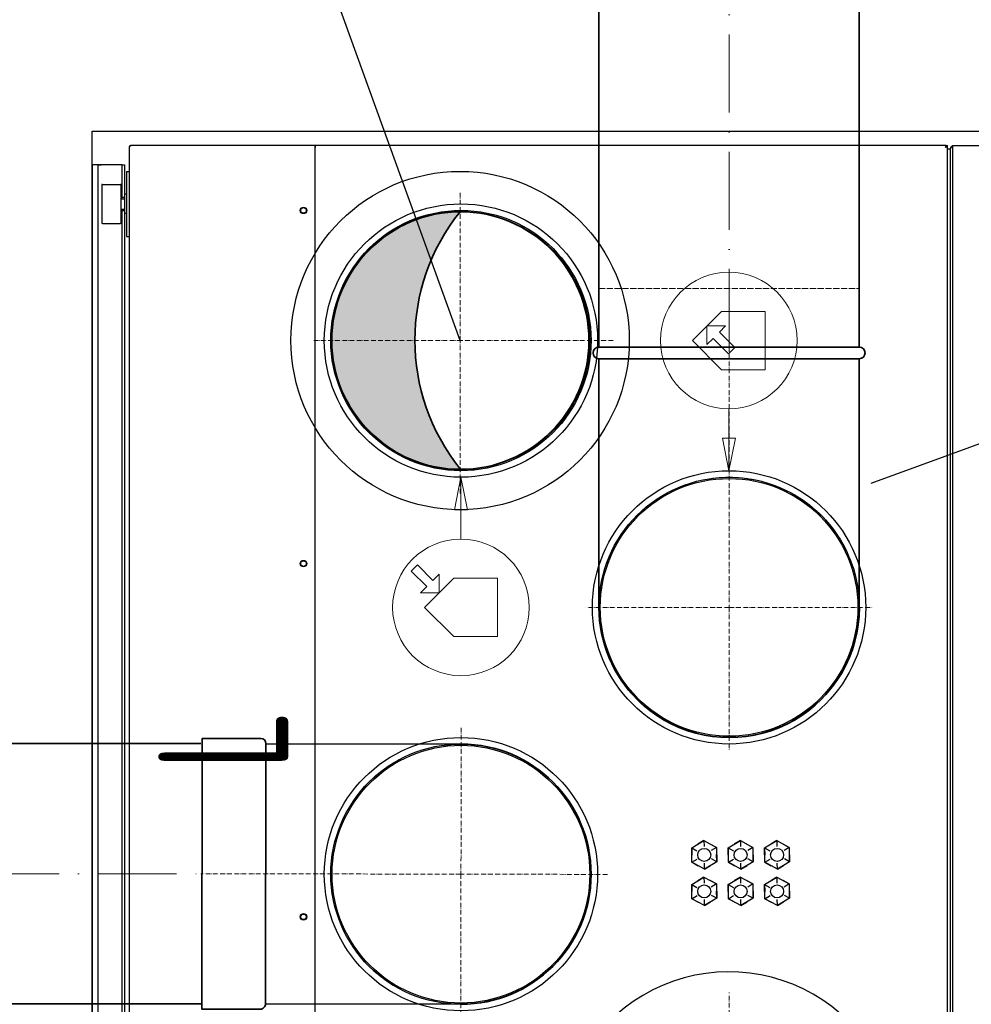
# Model space of a CAD drawing. Header units: millimetres. Extents: x 7400 to 85045, y 24168 to 123018.
# Tile 65 of 79: x 41522 to 42253, y 101376 to 102133. Entities that reach past the tile are written whole.
import ezdxf
from ezdxf.enums import TextEntityAlignment as Align

# ---------------------------------------------------------------- set-up
doc = ezdxf.new("R2010")
doc.units = ezdxf.units.MM
for name, pattern in [('ACAD_ISO02W100', [15, 12, -3]), ('ACAD_ISO10W100', [18, 12, -3, 0, -3]), ('phl_thick', [0])]:
    doc.linetypes.add(name, pattern=pattern)
for name, color, linetype, lineweight in [('VZT_01 SUP (PŘÍVOD) - OBRYS', 5, 'Continuous', 35), ('VZT_02 SUP (PŘÍVOD) - OSA', 5, 'ACAD_ISO10W100', 5), ('VZT_04 SUP (PŘÍVOD) - SKRYTÉ', 5, 'ACAD_ISO02W100', 5), ('VZT_05 ETA (ODVOD) - OBRYS', 6, 'Continuous', 35), ('VZT_06 ETA (ODVOD) - OSA', 6, 'ACAD_ISO10W100', 5), ('VZT_08 ETA (ODVOD) - SKRYTÉ', 6, 'ACAD_ISO02W100', 5), ('VZT_09 ODA (SÁNÍ) - OBRYS', 3, 'Continuous', 35), ('VZT_14 EHA (VÝFUK) - OSA', 14, 'ACAD_ISO10W100', 5), ('VZT_21 ZAŘÍZENÍ - OBRYS', 1, 'Continuous', 30), ('VZT_22 ZAŘÍZENÍ - DETAIL', 8, 'Continuous', 5), ('VZT_60_KOTY - DIMENZE', 7, 'Continuous', 5)]:
    doc.layers.add(name, color=color, linetype=linetype, lineweight=lineweight)
doc.layers.add('VZT_07 ETA (ODVOD) - NETISK', color=8, linetype='ACAD_ISO02W100', lineweight=5, plot=False)
doc.layers.add('VZT_IZOLACE - TEPELNÁ', color=6, linetype='IZOLACE TEPELNA')
doc.styles.add('EVORA_125', font='isocp.shx', dxfattribs={"width": 0.6, "height": 125})
doc.styles.add('JS', font='isocp.shx', dxfattribs={"width": 0.6, "height": 125})
doc.styles.get("Standard").update_dxf_attribs({"font": 'arial.ttf'})
doc.linetypes.add('IZOLACE TEPELNA', pattern='A,12.7,-1.5,["T",Standard,S=2.54,R=0,X=0,Y=-1.27],-3', length=17.2)

msp = doc.modelspace()

# ---------------------------------------------------------------- hatches: boundary and pattern name
at = {"layer": 'VZT_09 ODA (SÁNÍ) - OBRYS'}
h = msp.add_hatch(color=256, dxfattribs=at)
h.dxf.hatch_style = 1
edge = h.paths.add_edge_path()
edge.add_arc((41985.85783091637, 101886.7505003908), 160.2816706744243, 180.1439387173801, 218.4429148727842, ccw=False)
edge.add_line((41825.57666602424, 101886.3478404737), (41761.32073948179, 101886.0978404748))
edge.add_arc((41860.32073948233, 101886.0978404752), 99.00000000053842, 180.0000000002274, 269.9999999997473)
edge = h.paths.add_edge_path()
edge.add_line((41761.32073948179, 101886.0978404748), (41825.57666602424, 101886.3478404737))
edge.add_arc((41983.16670763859, 101886.3887173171), 157.5900469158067, 141.2174460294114, 180.0148617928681, ccw=False)
edge.add_arc((41860.32073948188, 101886.0978404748), 99.00000000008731, 89.99999999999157, 179.9999999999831)

# ---------------------------------------------------------------- linework, layer by layer
for p, q in [((41577.46563096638, 100877.636757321), (41577.46563096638, 102046.9064241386)), ((41577.46563096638, 102046.9064241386), (44481.78686478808, 102046.9064241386))]:
    msp.add_line(p, q)
at = {"layer": 'VZT_01 SUP (PŘÍVOD) - OBRYS'}
for points in [[(41660.96592956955, 101576.4434430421), (41131.79779915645, 101576.4434430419)], [(41711.12445406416, 101576.3569176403), (41861.13843224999, 101576.0976911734)], [(41660.96592956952, 101376.4434430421), (41131.79779915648, 101376.4434430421)], [(41710.79145555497, 101376.3571944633), (41860.79282968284, 101376.0979897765)]]:
    msp.add_lwpolyline(points, dxfattribs=at)
msp.add_lwpolyline([(41710.79305915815, 101376.3603878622), (41711.13865620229, 101576.3568930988, 0.4142135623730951), (41707.14557422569, 101580.3637991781), (41662.14564141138, 101580.4415597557), (41661.78622026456, 101372.4450664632), (41706.78615307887, 101372.3673058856, 0.414213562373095)], format="xyb", close=True, dxfattribs=at)
msp.add_arc((41860.96563096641, 101476.0978404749), 100.0000000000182, 269.9009921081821, 89.90099210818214, dxfattribs=at)
at = {"layer": 'VZT_02 SUP (PŘÍVOD) - OSA', "ltscale": 0.3}
for points in [[(41861.16003241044, 101588.5976725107), (41860.96563096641, 101476.0978404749)], [(41860.96563096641, 101476.0978404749), (41660.96592956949, 101476.4434430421)], [(41860.96563096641, 101476.0978404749), (41860.77122952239, 101363.5980084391)], [(41973.46546300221, 101475.9034390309), (41860.96563096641, 101476.0978404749)]]:
    msp.add_lwpolyline(points, dxfattribs=at)
at = {"layer": 'VZT_02 SUP (PŘÍVOD) - OSA', "ltscale": 5}
msp.add_lwpolyline([(41131.79779915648, 101476.4434430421), (41660.96592956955, 101476.4434430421)], dxfattribs=at)
at = {"layer": 'VZT_04 SUP (PŘÍVOD) - SKRYTÉ', "ltscale": 2}
msp.add_arc((41860.96563096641, 101476.0978404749), 100.0000000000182, 89.90099210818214, 269.9009921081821, dxfattribs=at)
at = {"layer": 'VZT_05 ETA (ODVOD) - OBRYS'}
for points in [[(41966.96563096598, 102509.6504530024), (41966.96563096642, 101881.0978404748)], [(42166.96563096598, 102509.6504530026), (42166.9656309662, 101881.0978404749)], [(41966.97275633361, 101881.0978404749), (42166.95850559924, 101881.0978404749)], [(41966.9727563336, 101872.0978404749), (42166.95850559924, 101872.0978404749)], [(41966.9727563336, 101872.0978404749), (41966.9727563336, 101681.0978404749)], [(42166.95850559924, 101872.0978404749), (42166.95850559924, 101681.0978404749)]]:
    msp.add_lwpolyline(points, dxfattribs=at)
at = {"layer": 'VZT_05 ETA (ODVOD) - OBRYS', "color": 85}
msp.add_arc((41983.28288826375, 101886.3478404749), 157.7062222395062, 141.2323078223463, 218.7676921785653, dxfattribs=at)
at = {"layer": 'VZT_05 ETA (ODVOD) - OBRYS'}
for centre, radius, start, end in [((41966.97275633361, 101876.5978404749), 4.5, 90, 270), ((42166.95850559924, 101876.5978404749), 4.5, 270, 90), ((42067.13188953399, 101681.0978404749), 99.99999999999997, 179.9999999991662, 359.9999999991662)]:
    msp.add_arc(centre, radius, start, end, dxfattribs=at)
at = {"layer": 'VZT_06 ETA (ODVOD) - OSA', "color": 85, "ltscale": 0.3}
for p, q in [((41860.3207394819, 101886.0978404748), (41860.3207394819, 101999.946153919)), ((41747.83823755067, 101886.0978404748), (41860.3207394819, 101886.0978404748)), ((41977.89886008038, 101886.0978404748), (41860.3207394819, 101886.0978404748)), ((41860.32078457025, 101768.5979729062), (41860.3207394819, 101886.0978404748))]:
    msp.add_line(p, q, dxfattribs=at)
at = {"layer": 'VZT_06 ETA (ODVOD) - OSA', "ltscale": 5}
msp.add_lwpolyline([(42066.96563096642, 101881.0978404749), (42066.96563096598, 102509.6504530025)], dxfattribs=at)
at = {"layer": 'VZT_06 ETA (ODVOD) - OSA', "ltscale": 0.3}
for points in [[(42066.96563096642, 101881.0978404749), (42066.96563096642, 101681.0978404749)], [(42066.96563096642, 101681.0978404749), (41956.96563096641, 101681.0978404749)], [(42066.96563096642, 101681.0978404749), (42066.96563096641, 101571.0978404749)], [(42066.96563096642, 101681.0978404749), (42176.96563096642, 101681.0978404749)]]:
    msp.add_lwpolyline(points, dxfattribs=at)
at = {"layer": 'VZT_07 ETA (ODVOD) - NETISK', "ltscale": 0.4}
msp.add_lwpolyline([(41966.97275633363, 101881.0978404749), (41966.97275633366, 101926.0978404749), (42166.9585055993, 101926.0978404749), (42166.95850559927, 101881.0978404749)], dxfattribs=at)
at = {"layer": 'VZT_08 ETA (ODVOD) - SKRYTÉ', "ltscale": 2}
msp.add_arc((42067.13188953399, 101681.0978404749), 99.99999999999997, 359.9999999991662, 179.9999999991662, dxfattribs=at)
at = {"layer": 'VZT_09 ODA (SÁNÍ) - OBRYS'}
msp.add_circle((41860.3207394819, 101886.0978404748), 99.00000000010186, dxfattribs=at)
at = {"layer": 'VZT_14 EHA (VÝFUK) - OSA', "ltscale": 0.3}
msp.add_lwpolyline([(42066.9656309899, 101071.0978404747), (42066.9656309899, 101385.0978404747)], dxfattribs=at)
at = {"layer": 'VZT_21 ZAŘÍZENÍ - OBRYS'}
for p, q in [((41748.96563096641, 102036.0978404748), (41607.66563096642, 102036.0978404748)), ((41748.96563096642, 101121.8978404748), (41748.96563096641, 102036.0978404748)), ((41749.16563096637, 102034.3978404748), (41749.16563096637, 102036.0978404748)), ((42233.86563096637, 102036.0978404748), (41749.16563096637, 102036.0978404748)), ((42233.86563096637, 102035.5509122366), (42233.86563096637, 102036.0978404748)), ((42233.96563096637, 102036.0978404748), (42234.86563096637, 102036.0978404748)), ((42234.86563096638, 101121.8978404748), (42234.86563096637, 102036.0978404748)), ((42237.66563096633, 102035.0978404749), (42238.30883827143, 102035.0978404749)), ((42237.66563096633, 102035.0978404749), (42237.66563096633, 102034.660657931)), ((42238.56563096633, 102035.1978404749), (42238.46563096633, 102035.1978404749)), ((42238.56563096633, 102036.0978404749), (42238.56563096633, 101121.8978404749)), ((41605.96563096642, 102034.3978404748), (41605.96563096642, 101123.5978404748)), ((41748.96563096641, 102034.3978404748), (41749.16563096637, 102034.3978404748)), ((42236.96563096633, 102033.0978404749), (42234.86563096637, 102033.0978404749)), ((42236.96563096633, 102033.6978404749), (42236.96563096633, 101124.8978404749)), ((41599.66563096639, 102021.0978404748), (41577.46563096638, 102021.0978404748)), ((41577.46563096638, 102021.0978404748), (41577.46563096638, 101136.8978404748)), ((41581.96563096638, 102021.0978404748), (41581.96563096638, 101136.8978404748)), ((41582.46563096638, 102021.0978404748), (41584.46563096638, 102021.0978404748)), ((41585.26563096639, 102021.0978404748), (41584.46563096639, 102021.0978404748)), ((41600.46563096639, 102021.0978404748), (41599.66563096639, 102021.0978404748)), ((41600.46563096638, 102021.0978404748), (41600.46563096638, 101996.0978404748)), ((41600.46563096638, 102021.0978404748), (41602.46563096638, 102021.0978404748)), ((41602.46563096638, 102021.0978404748), (41602.46563096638, 101998.5978404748)), ((41603.96563096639, 102016.0978404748), (41605.96563096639, 102016.0978404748)), ((41603.96563096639, 102016.0978404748), (41603.96563096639, 101966.0978404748)), ((41584.96563096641, 102005.5978404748), (41584.96563096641, 101976.5978404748)), ((41585.46563096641, 102006.0978404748), (41599.46563096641, 102006.0978404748)), ((41599.96563096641, 101976.5978404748), (41599.96563096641, 102005.5978404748)), ((41602.46563096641, 101998.5978404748), (41602.46563096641, 101983.5978404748)), ((41603.96563096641, 101998.5978404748), (41602.46563096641, 101998.5978404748)), ((41599.96563096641, 101995.0978404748), (41602.46563096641, 101995.0978404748)), ((41602.46563096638, 101996.0978404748), (41600.46563096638, 101996.0978404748)), ((41600.46563096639, 101995.0978404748), (41600.46563096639, 101996.0978404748)), ((41599.96563096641, 101987.0978404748), (41602.46563096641, 101987.0978404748)), ((41600.46563096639, 101986.0978404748), (41600.46563096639, 101987.0978404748)), ((41600.46563096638, 101986.0978404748), (41602.46563096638, 101986.0978404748)), ((41600.46563096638, 101986.0978404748), (41600.46563096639, 101171.8978404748)), ((41603.96563096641, 101983.5978404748), (41602.46563096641, 101983.5978404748)), ((41602.46563096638, 101983.5978404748), (41602.46563096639, 101174.3978404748)), ((41585.46563096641, 101976.0978404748), (41599.46563096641, 101976.0978404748)), ((41603.96563096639, 101966.0978404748), (41605.96563096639, 101966.0978404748)), ((41851.02832750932, 101787.5978404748), (41870.90293442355, 101787.5978404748)), ((41851.02832750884, 101787.5978404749), (41870.90293442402, 101787.5978404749)), ((42038.26488400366, 101496.2043450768), (42047.66082527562, 101501.8655835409)), ((42047.64508363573, 101501.8652782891), (42042.95701508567, 101499.0314458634)), ((42047.6530424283, 101501.8608942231), (42047.64508363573, 101501.8652782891)), ((42047.66082527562, 101501.8655835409), (42047.74705925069, 101497.2475864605)), ((42047.66082527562, 101501.8655835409), (42057.26157223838, 101496.559078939)), ((42057.25343706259, 101496.5725589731), (42052.45523191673, 101499.2156292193)), ((42066.26488400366, 101496.2043450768), (42075.66082527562, 101501.8655835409)), ((42075.64508363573, 101501.8652782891), (42070.95701508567, 101499.0314458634)), ((42075.6530424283, 101501.8608942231), (42075.64508363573, 101501.8652782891)), ((42075.66082527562, 101501.8655835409), (42075.74705925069, 101497.2475864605)), ((42075.66082527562, 101501.8655835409), (42085.26157223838, 101496.559078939)), ((42085.25343706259, 101496.5725589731), (42080.45523191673, 101499.2156292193)), ((42094.26488400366, 101496.2043450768), (42103.66082527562, 101501.8655835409)), ((42103.64508363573, 101501.8652782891), (42098.95701508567, 101499.0314458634)), ((42103.6530424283, 101501.8608942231), (42103.64508363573, 101501.8652782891)), ((42103.66082527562, 101501.8655835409), (42103.74705925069, 101497.2475864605)), ((42103.66082527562, 101501.8655835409), (42113.26157223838, 101496.559078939)), ((42113.2534370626, 101496.5725589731), (42108.45523191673, 101499.2156292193)), ((42038.26505364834, 101496.1952602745), (42038.25727753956, 101496.1905597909)), ((42038.25727753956, 101496.1905597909), (42038.36741413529, 101490.713657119)), ((42038.46968969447, 101485.2366020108), (42038.26488400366, 101496.2043450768)), ((42038.26488400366, 101496.2043450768), (42042.30730377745, 101493.9700273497)), ((42057.26157223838, 101496.559078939), (42053.30538643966, 101494.1753995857)), ((42057.25361974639, 101496.5634744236), (42057.25343706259, 101496.5725589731)), ((42057.26157223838, 101496.559078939), (42057.46637792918, 101485.591335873)), ((42057.4739843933, 101485.6051211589), (42057.36384779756, 101491.0820238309)), ((42066.26505364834, 101496.1952602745), (42066.25727753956, 101496.1905597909)), ((42066.25727753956, 101496.1905597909), (42066.36741413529, 101490.713657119)), ((42066.46968969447, 101485.2366020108), (42066.26488400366, 101496.2043450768)), ((42066.26488400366, 101496.2043450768), (42070.30730377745, 101493.9700273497)), ((42085.26157223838, 101496.559078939), (42081.30538643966, 101494.1753995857)), ((42085.25361974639, 101496.5634744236), (42085.25343706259, 101496.5725589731)), ((42085.26157223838, 101496.559078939), (42085.46637792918, 101485.591335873)), ((42085.4739843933, 101485.6051211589), (42085.36384779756, 101491.0820238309)), ((42094.26505364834, 101496.1952602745), (42094.25727753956, 101496.1905597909)), ((42094.25727753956, 101496.1905597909), (42094.36741413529, 101490.713657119)), ((42094.46968969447, 101485.2366020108), (42094.26488400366, 101496.2043450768)), ((42094.26488400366, 101496.2043450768), (42098.30730377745, 101493.9700273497)), ((42113.26157223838, 101496.559078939), (42109.30538643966, 101494.1753995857)), ((42113.25361974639, 101496.5634744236), (42113.2534370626, 101496.5725589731)), ((42113.26157223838, 101496.559078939), (42113.46637792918, 101485.591335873)), ((42113.4739843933, 101485.6051211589), (42113.36384779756, 101491.0820238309)), ((42038.46968969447, 101485.2366020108), (42042.42587549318, 101487.6202813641)), ((42048.07043665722, 101479.9300974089), (42038.46968969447, 101485.2366020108)), ((42038.47764218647, 101485.2322065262), (42038.47782487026, 101485.2231219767)), ((42038.47782487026, 101485.2231219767), (42043.27603001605, 101482.5800517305)), ((42048.07043665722, 101479.9300974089), (42047.98420268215, 101484.5480944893)), ((42057.46637792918, 101485.591335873), (42048.07043665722, 101479.9300974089)), ((42048.08617829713, 101479.9304026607), (42052.77424684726, 101482.7642350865)), ((42057.46637792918, 101485.591335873), (42053.42395815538, 101487.8256536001)), ((42057.46620828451, 101485.6004206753), (42057.4739843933, 101485.6051211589)), ((42066.46968969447, 101485.2366020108), (42070.42587549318, 101487.6202813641)), ((42076.07043665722, 101479.9300974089), (42066.46968969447, 101485.2366020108)), ((42066.47764218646, 101485.2322065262), (42066.47782487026, 101485.2231219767)), ((42066.47782487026, 101485.2231219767), (42071.27603001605, 101482.5800517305)), ((42076.07043665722, 101479.9300974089), (42075.98420268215, 101484.5480944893)), ((42085.46637792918, 101485.591335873), (42076.07043665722, 101479.9300974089)), ((42076.08617829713, 101479.9304026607), (42080.77424684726, 101482.7642350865)), ((42085.46637792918, 101485.591335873), (42081.42395815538, 101487.8256536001)), ((42085.46620828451, 101485.6004206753), (42085.4739843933, 101485.6051211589)), ((42094.46968969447, 101485.2366020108), (42098.42587549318, 101487.6202813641)), ((42104.07043665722, 101479.9300974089), (42094.46968969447, 101485.2366020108)), ((42094.47764218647, 101485.2322065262), (42094.47782487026, 101485.2231219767)), ((42094.47782487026, 101485.2231219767), (42099.27603001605, 101482.5800517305)), ((42104.07043665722, 101479.9300974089), (42103.98420268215, 101484.5480944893)), ((42113.46637792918, 101485.591335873), (42104.07043665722, 101479.9300974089)), ((42104.08617829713, 101479.9304026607), (42108.77424684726, 101482.7642350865)), ((42113.46637792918, 101485.591335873), (42109.42395815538, 101487.8256536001)), ((42113.46620828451, 101485.6004206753), (42113.4739843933, 101485.6051211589)), ((42048.07821950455, 101479.9347867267), (42048.08617829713, 101479.9304026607)), ((42076.07821950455, 101479.9347867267), (42076.08617829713, 101479.9304026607)), ((42104.07821950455, 101479.9347867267), (42104.08617829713, 101479.9304026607)), ((42038.26505364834, 101468.1952602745), (42038.25727753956, 101468.1905597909)), ((42038.25727753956, 101468.1905597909), (42038.36741413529, 101462.713657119)), ((42038.26488400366, 101468.2043450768), (42047.66082527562, 101473.8655835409)), ((42038.46968969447, 101457.2366020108), (42038.26488400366, 101468.2043450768)), ((42038.26488400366, 101468.2043450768), (42042.30730377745, 101465.9700273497)), ((42047.64508363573, 101473.8652782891), (42042.95701508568, 101471.0314458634)), ((42047.6530424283, 101473.8608942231), (42047.64508363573, 101473.8652782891)), ((42047.66082527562, 101473.8655835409), (42047.74705925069, 101469.2475864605)), ((42047.66082527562, 101473.8655835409), (42057.26157223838, 101468.559078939)), ((42057.2534370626, 101468.5725589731), (42052.45523191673, 101471.2156292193)), ((42057.26157223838, 101468.559078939), (42053.30538643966, 101466.1753995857)), ((42057.25361974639, 101468.5634744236), (42057.2534370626, 101468.5725589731)), ((42057.26157223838, 101468.559078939), (42057.46637792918, 101457.591335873)), ((42066.26505364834, 101468.1952602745), (42066.25727753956, 101468.1905597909)), ((42066.25727753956, 101468.1905597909), (42066.36741413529, 101462.713657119)), ((42066.26488400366, 101468.2043450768), (42075.66082527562, 101473.8655835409)), ((42066.46968969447, 101457.2366020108), (42066.26488400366, 101468.2043450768)), ((42066.26488400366, 101468.2043450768), (42070.30730377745, 101465.9700273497)), ((42075.64508363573, 101473.8652782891), (42070.95701508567, 101471.0314458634)), ((42075.6530424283, 101473.8608942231), (42075.64508363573, 101473.8652782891)), ((42075.66082527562, 101473.8655835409), (42075.74705925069, 101469.2475864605)), ((42075.66082527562, 101473.8655835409), (42085.26157223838, 101468.559078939)), ((42085.2534370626, 101468.5725589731), (42080.45523191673, 101471.2156292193)), ((42085.26157223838, 101468.559078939), (42081.30538643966, 101466.1753995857)), ((42085.25361974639, 101468.5634744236), (42085.2534370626, 101468.5725589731)), ((42085.26157223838, 101468.559078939), (42085.46637792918, 101457.591335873)), ((42094.26505364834, 101468.1952602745), (42094.25727753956, 101468.1905597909)), ((42094.25727753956, 101468.1905597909), (42094.36741413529, 101462.713657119)), ((42094.26488400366, 101468.2043450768), (42103.66082527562, 101473.8655835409)), ((42094.46968969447, 101457.2366020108), (42094.26488400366, 101468.2043450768)), ((42094.26488400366, 101468.2043450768), (42098.30730377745, 101465.9700273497)), ((42103.64508363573, 101473.8652782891), (42098.95701508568, 101471.0314458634)), ((42103.65304242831, 101473.8608942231), (42103.64508363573, 101473.8652782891)), ((42103.66082527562, 101473.8655835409), (42103.74705925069, 101469.2475864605)), ((42103.66082527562, 101473.8655835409), (42113.26157223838, 101468.559078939)), ((42113.2534370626, 101468.5725589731), (42108.45523191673, 101471.2156292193)), ((42113.26157223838, 101468.559078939), (42109.30538643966, 101466.1753995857)), ((42113.25361974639, 101468.5634744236), (42113.2534370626, 101468.5725589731)), ((42113.26157223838, 101468.559078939), (42113.46637792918, 101457.591335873)), ((42057.4739843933, 101457.6051211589), (42057.36384779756, 101463.0820238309)), ((42085.4739843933, 101457.6051211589), (42085.36384779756, 101463.0820238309)), ((42113.4739843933, 101457.6051211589), (42113.36384779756, 101463.0820238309)), ((42038.46968969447, 101457.2366020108), (42042.42587549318, 101459.6202813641)), ((42048.07043665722, 101451.9300974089), (42038.46968969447, 101457.2366020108)), ((42038.47764218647, 101457.2322065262), (42038.47782487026, 101457.2231219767)), ((42038.47782487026, 101457.2231219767), (42043.27603001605, 101454.5800517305)), ((42048.07043665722, 101451.9300974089), (42047.98420268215, 101456.5480944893)), ((42057.46637792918, 101457.591335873), (42048.07043665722, 101451.9300974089)), ((42048.08617829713, 101451.9304026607), (42052.77424684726, 101454.7642350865)), ((42057.46637792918, 101457.591335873), (42053.42395815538, 101459.8256536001)), ((42057.46620828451, 101457.6004206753), (42057.4739843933, 101457.6051211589)), ((42066.46968969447, 101457.2366020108), (42070.42587549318, 101459.6202813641)), ((42076.07043665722, 101451.9300974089), (42066.46968969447, 101457.2366020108)), ((42066.47764218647, 101457.2322065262), (42066.47782487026, 101457.2231219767)), ((42066.47782487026, 101457.2231219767), (42071.27603001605, 101454.5800517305)), ((42076.07043665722, 101451.9300974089), (42075.98420268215, 101456.5480944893)), ((42085.46637792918, 101457.591335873), (42076.07043665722, 101451.9300974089)), ((42076.08617829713, 101451.9304026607), (42080.77424684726, 101454.7642350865)), ((42085.46637792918, 101457.591335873), (42081.42395815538, 101459.8256536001)), ((42085.46620828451, 101457.6004206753), (42085.4739843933, 101457.6051211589)), ((42094.46968969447, 101457.2366020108), (42098.42587549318, 101459.6202813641)), ((42104.07043665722, 101451.9300974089), (42094.46968969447, 101457.2366020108)), ((42094.47764218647, 101457.2322065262), (42094.47782487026, 101457.2231219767)), ((42094.47782487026, 101457.2231219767), (42099.27603001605, 101454.5800517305)), ((42104.07043665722, 101451.9300974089), (42103.98420268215, 101456.5480944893)), ((42113.46637792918, 101457.591335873), (42104.07043665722, 101451.9300974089)), ((42104.08617829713, 101451.9304026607), (42108.77424684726, 101454.7642350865)), ((42113.46637792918, 101457.591335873), (42109.42395815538, 101459.8256536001)), ((42113.46620828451, 101457.6004206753), (42113.4739843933, 101457.6051211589)), ((42048.07821950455, 101451.9347867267), (42048.08617829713, 101451.9304026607)), ((42076.07821950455, 101451.9347867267), (42076.08617829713, 101451.9304026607)), ((42104.07821950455, 101451.9347867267), (42104.08617829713, 101451.9304026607))]:
    msp.add_line(p, q, dxfattribs=at)
msp.add_lwpolyline([(42238.56563096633, 102036.0978404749), (42325.96563096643, 102036.0978404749), (42325.96563096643, 101121.8978404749), (42238.56563096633, 101121.8978404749)], dxfattribs=at)
for centre, radius in [((41860.96563096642, 101886.0978404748), 105), ((41739.96563096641, 101986.0978404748), 2.500000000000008), ((41739.96563096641, 101986.0978404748), 2.15), ((41860.96563096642, 101886.0978404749), 99.99999999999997), ((41860.96563096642, 101886.0978404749), 98.99999999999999), ((42066.96563096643, 101681.0978404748), 105), ((42066.96563096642, 101681.0978404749), 100), ((42066.96563096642, 101681.0978404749), 99.00000000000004), ((41739.9656309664, 101714.6978404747), 2.500000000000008), ((41739.96563096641, 101714.6978404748), 2.15), ((41860.96563096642, 101476.0978404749), 105), ((41860.96563096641, 101476.0978404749), 100.0000000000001), ((41860.96563096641, 101476.0978404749), 99.00000000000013), ((42047.86563096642, 101490.8978404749), 5.000000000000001), ((42075.86563096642, 101490.8978404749), 5.000000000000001), ((42103.86563096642, 101490.8978404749), 5.000000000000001), ((42047.86563096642, 101462.8978404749), 5.000000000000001), ((42075.86563096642, 101462.8978404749), 5.000000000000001), ((42103.86563096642, 101462.8978404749), 5.000000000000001), ((41739.96563096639, 101443.2978404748), 2.500000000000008), ((41739.96563096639, 101443.2978404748), 2.15)]:
    msp.add_circle(centre, radius, dxfattribs=at)
for centre, start, end in [((41585.46563096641, 102005.5978404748), 90, 180), ((41599.46563096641, 102005.5978404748), 0, 90), ((41585.46563096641, 101976.5978404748), 180, 270), ((41599.46563096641, 101976.5978404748), 270, 0)]:
    msp.add_arc(centre, 0.5000000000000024, start, end, dxfattribs=at)
for points, knots in [([(41607.66563096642, 102036.0978404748), (41606.99531535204, 102035.6711043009), (41606.34545831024, 102035.2443681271), (41606.09192302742, 102034.8176319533), (41606.00878660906, 102034.6777014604), (41605.96563096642, 102034.5377709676), (41605.96563096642, 102034.3978404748)], [-1, -1, -1, -1, -0.2469361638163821, -0.2469361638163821, -0.2469361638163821, 0, 0, 0, 0]), ([(41607.0778271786, 102035.9929852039), (41606.63658148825, 102035.8303881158), (41606.26978715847, 102035.4761519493), (41606.0919230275, 102035.0408360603), (41606.00878660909, 102034.8373627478), (41605.96563096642, 102034.617642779), (41605.96563096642, 102034.3978404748)], [-0.775237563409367, -0.775237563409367, -0.775237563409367, -0.775237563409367, -0.2469361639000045, -0.2469361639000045, -0.2469361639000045, 0, 0, 0, 0]), ([(42233.16563096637, 102034.3978404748), (42233.54648638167, 102034.9130681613), (42233.90339036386, 102035.4282958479), (42233.95751214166, 102035.9435235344), (42233.96291551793, 102035.9949625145), (42233.96563096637, 102036.0464014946), (42233.96563096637, 102036.0978404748)], [0, 0, 0, 0, 0.9092253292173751, 0.9092253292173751, 0.9092253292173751, 1, 1, 1, 1]), ([(42234.86563096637, 102036.0978404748), (42234.86563096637, 102035.671104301), (42234.42914478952, 102035.2443681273), (42233.80862655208, 102034.8176319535), (42233.60515323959, 102034.6777014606), (42233.38543327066, 102034.5377709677), (42233.16563096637, 102034.3978404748)], [-1, -1, -1, -1, -0.2469361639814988, -0.2469361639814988, -0.2469361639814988, 0, 0, 0, 0]), ([(42233.70829726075, 102035.9929852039), (42233.58502693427, 102035.8303881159), (42233.46175660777, 102035.4761519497), (42233.3384862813, 102035.040836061), (42233.28086784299, 102034.8373627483), (42233.22324940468, 102034.6176427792), (42233.16563096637, 102034.3978404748)], [-0.7752375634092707, -0.7752375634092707, -0.7752375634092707, -0.7752375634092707, -0.2469361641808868, -0.2469361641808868, -0.2469361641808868, 0, 0, 0, 0]), ([(42238.46563096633, 102035.1978404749), (42237.85537632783, 102034.8093403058), (42237.26613912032, 102034.4208401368), (42237.05671959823, 102034.0323399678), (42236.99661604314, 102033.9208401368), (42236.96563096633, 102033.8093403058), (42236.96563096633, 102033.6978404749)], [-1, -1, -1, -1, -0.2229996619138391, -0.2229996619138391, -0.2229996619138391, 0, 0, 0, 0]), ([(42237.66599660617, 102034.9663207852), (42237.38862286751, 102034.7899472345), (42237.16961705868, 102034.5216001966), (42237.05671959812, 102034.2125916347), (42236.99661604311, 102034.0480838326), (42236.96563096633, 102033.8729839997), (42236.96563096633, 102033.6978404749)], [-0.6418783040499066, -0.6418783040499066, -0.6418783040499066, -0.6418783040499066, -0.2229996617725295, -0.2229996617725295, -0.2229996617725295, 0, 0, 0, 0])]:
    msp.add_open_spline(points, degree=3, knots=knots, dxfattribs=at)
for points in [[(41607.66563096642, 102036.0978404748), (41607.4655658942, 102036.0978404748), (41607.26555232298, 102036.0621610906), (41607.0778271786, 102035.9929852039)], [(42233.16563096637, 102034.3978404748), (42233.3287267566, 102034.6906293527), (42233.49182254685, 102034.9692628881), (42233.65491833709, 102035.1070564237)], [(42233.86563096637, 102036.0978404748), (42233.81318639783, 102036.0978404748), (42233.7607418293, 102036.0621610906), (42233.70829726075, 102035.9929852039)], [(42238.46563096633, 102035.1978404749), (42238.28202695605, 102035.1978404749), (42238.0985068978, 102035.1636377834), (42237.92712062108, 102035.0978156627)]]:
    msp.add_open_spline(points, degree=3, dxfattribs=at)
at = {"layer": 'VZT_22 ZAŘÍZENÍ - DETAIL'}
for p, q in [((42066.7968302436, 101786.0978358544), (42066.79679375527, 101833.7132071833)), ((42061.79682485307, 101811.0977069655), (42071.79682485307, 101811.0977091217)), ((42066.79683024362, 101786.0977080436), (42061.79682485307, 101811.0977069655)), ((42066.79682485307, 101811.0977080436), (42066.79683024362, 101786.0977080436)), ((42071.79682485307, 101811.0977091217), (42066.79683024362, 101786.0977080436)), ((41855.96558857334, 101756.0979718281), (41860.9655831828, 101781.0979729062)), ((41860.96558857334, 101756.0979729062), (41860.9655831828, 101781.0979729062)), ((41860.9655831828, 101781.0979729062), (41865.96558857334, 101756.0979739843)), ((41860.96558318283, 101781.0978450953), (41860.96561967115, 101733.4824737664)), ((41865.96558857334, 101756.0979739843), (41855.96558857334, 101756.0979718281))]:
    msp.add_line(p, q, dxfattribs=at)
for points in [[(42061.19678245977, 101908.4978404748), (42094.79678245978, 101908.4978404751), (42094.79678246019, 101863.6978404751), (42061.19678246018, 101863.6978404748), (42038.79678246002, 101886.0978404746), (42047.62090367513, 101894.9219616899)], [(42071.37969152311, 101880.6666889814), (42066.62793395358, 101875.9149314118), (42054.74854002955, 101887.7943253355), (42049.99678246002, 101883.0425677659), (42049.99678245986, 101897.2978404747), (42064.25205516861, 101897.2978404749), (42059.50029759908, 101892.5460829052)], [(41827.53447947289, 101713.6807495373), (41822.78272190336, 101708.9289919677), (41834.66211582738, 101697.0495980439), (41829.91035825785, 101692.2978404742), (41844.16563096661, 101692.2978404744), (41844.16563096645, 101706.5531131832), (41839.41387339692, 101701.8013556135)], [(41855.36563096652, 101703.4978404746), (41888.96563096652, 101703.4978404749), (41888.96563096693, 101658.6978404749), (41855.36563096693, 101658.6978404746), (41832.96563096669, 101681.0978404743), (41841.78975218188, 101689.9219616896)]]:
    msp.add_lwpolyline(points, close=True, dxfattribs=at)
for points in [[(42071.79683464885, 101811.0977059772), (42066.79680402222, 101786.0977047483), (42061.79682254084, 101811.0977061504), (42071.79683464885, 101811.0977059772)], [(41855.96557877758, 101756.0979749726), (41860.96560940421, 101781.0979762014), (41865.96559088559, 101756.0979747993), (41855.96557877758, 101756.0979749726)]]:
    msp.add_lwpolyline(points, dxfattribs=at)
for centre in [(42066.79678246, 101886.0978404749), (41860.96563096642, 101681.0978404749)]:
    msp.add_circle(centre, 52.49999910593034, dxfattribs=at)
for points in [[(42071.79683464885, 101811.0977059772), (42066.79680402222, 101786.0977047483), (42061.79682254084, 101811.0977061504), (42071.79683464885, 101811.0977059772)], [(41855.96557877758, 101756.0979749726), (41860.96560940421, 101781.0979762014), (41865.96559088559, 101756.0979747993), (41855.96557877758, 101756.0979749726)]]:
    msp.add_solid(points, dxfattribs=at)
at = {"layer": 'VZT_60_KOTY - DIMENZE', "linetype": 'ByBlock', "lineweight": -2}
for points in [[(41860.3207394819, 101886.0978404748), (41726.46035114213, 102256.4772964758)], [(42176.24571797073, 101776.5235189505), (42476.6117313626, 101886.0978404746)]]:
    msp.add_lwpolyline(points, dxfattribs=at)
at = {"layer": 'VZT_IZOLACE - TEPELNÁ', "ltscale": 0.5}
msp.add_circle((41860.3207394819, 101886.0978404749), 130, dxfattribs=at)
msp.add_arc((42066.96563096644, 101271.0978404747), 130, 359.8012411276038, 181.0571616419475, dxfattribs=at)

# ---------------------------------------------------------------- texts
at = {"layer": 'VZT_22 ZAŘÍZENÍ - DETAIL', "style": 'JS', "width": 0.7}
msp.add_text('L', height=100, rotation=90, dxfattribs=at).set_placement((41678.31563096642, 101578.9978404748), align=Align.MIDDLE_CENTER)
at = {"layer": 'VZT_60_KOTY - DIMENZE', "linetype": 'phl_thick', "insert": (43141.83000786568, 102036.0978404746), "char_height": 125, "attachment_point": 3, "style": 'EVORA_125'}
msp.add_mtext('%%C200 - TI30\\POSA 1400\\~mm', dxfattribs=at)

doc.saveas('drawing.dxf')
